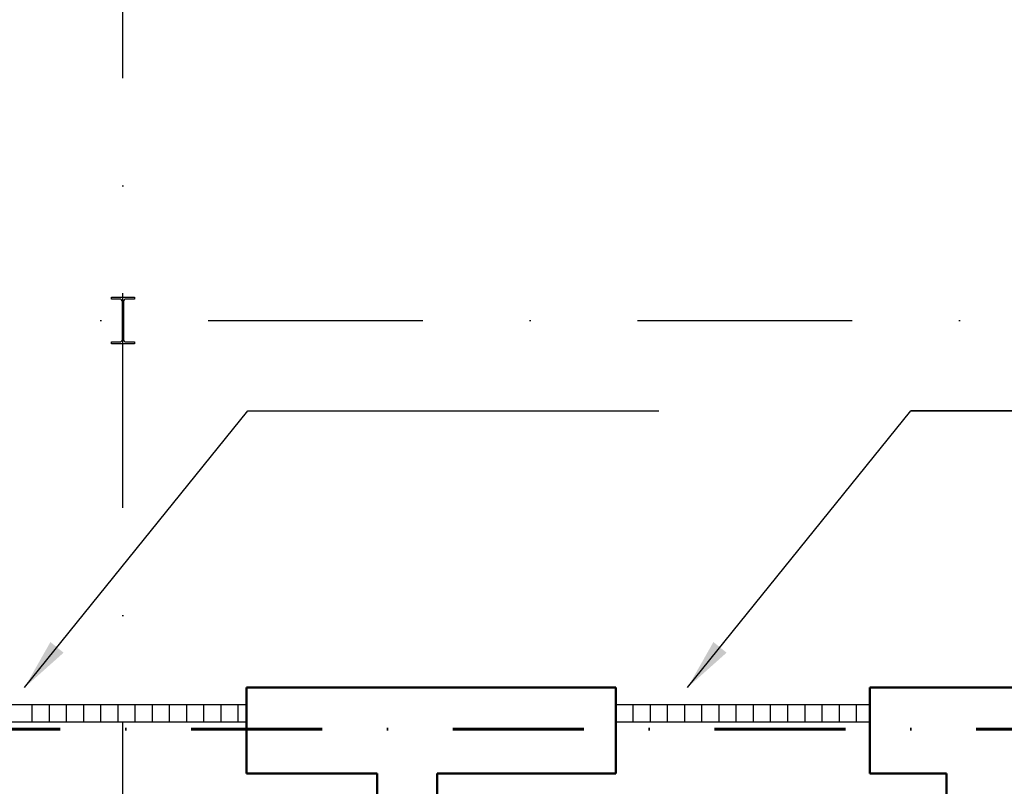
# Model space of a CAD drawing. Header units: millimetres. Extents: x 2886542 to 7567581, y -792623 to 134766.
# Tile 32 of 256: x 3926957 to 3932691, y -350636 to -346175. Entities that reach past the tile are written whole.
import ezdxf

# ---------------------------------------------------------------- set-up
doc = ezdxf.new("R2010")
doc.units = ezdxf.units.MM
doc.linetypes.add('DASHDOT', pattern=[1, 0.5, -0.25, 0, -0.25])
doc.linetypes.add('DASHDOTX2', pattern=[50.8, 25.4, -12.7, 0, -12.7])
for name, color, linetype in [('IN_C_OSA', 6, 'DASHDOT'), ('IN_VYPLNE OTVORU', 151, 'Continuous'), ('požárničina', 10, 'Continuous')]:
    doc.layers.add(name, color=color, linetype=linetype)
doc.layers.add('IN_C_TLUSTA', color=5, linetype='Continuous', lineweight=50)
doc.layers.add('IN_SLOUPY', color=134, linetype='Continuous', lineweight=30)
doc.styles.add('ROMANT', font='romant')
doc.dimstyles.new('úhlová', dxfattribs={"dimscale": 0.2, "dimtxt": 2.5, "dimasz": 1.5, "dimexe": 0, "dimexo": 3, "dimgap": 1, "dimtad": 1, "dimdec": 0, "dimzin": 0, "dimdsep": 46, "dimtxsty": 'ROMANT', "dimcen": 5, "dimclrd": 256, "dimclre": 256, "dimclrt": 7, "dimadec": 1, "dimazin": 0, "dimtfac": 1, "dimtdec": 0, "dimtix": 1, "dimtmove": 2, "dimatfit": 3, "dimfxl": 0, "dimtvp": 2, "dimtolj": 1, "dimtzin": 0, "dimarcsym": 0})

msp = doc.modelspace()

# ---------------------------------------------------------------- linework, layer by layer
at = {"layer": 'IN_C_OSA', "color": 250, "ltscale": 2500}
for p, q in [((3927558.2, -361517), (3927558.2, -336248.2)), ((3885552.3, -347925.8), (3946125.5, -347925.8))]:
    msp.add_line(p, q, dxfattribs=at)
at = {"layer": 'IN_C_TLUSTA', "color": 250}
for p, q in [((3928278.2, -350060.8), (3928278.2, -350560.8)), ((3928278.2, -350060.8), (3930428.2, -350060.8)), ((3930428.2, -350060.8), (3930428.2, -350560.8)), ((3931908.2, -350060.8), (3931908.2, -350560.8)), ((3931908.2, -350060.8), (3933978.2, -350060.8)), ((3928278.2, -350560.8), (3929038.2, -350560.8)), ((3929038.2, -350560.8), (3929038.2, -354370.8)), ((3929388.2, -350560.8), (3930428.2, -350560.8)), ((3929388.2, -350560.8), (3929388.2, -354370.8)), ((3931908.2, -350560.8), (3932353.2, -350560.8)), ((3932353.2, -350560.8), (3932353.2, -354270.8))]:
    msp.add_line(p, q, dxfattribs=at)
at = {"layer": 'IN_SLOUPY', "color": 250}
msp.add_lwpolyline([(3927554.9, -348035.6), (3927554.9, -347816, 0.414214), (3927539.9, -347801), (3927490.7, -347801), (3927490.7, -347790.8), (3927625.7, -347790.8), (3927625.7, -347801), (3927576.5, -347801, 0.414214), (3927561.5, -347816), (3927561.5, -348035.6, 0.414214), (3927576.5, -348050.6), (3927625.7, -348050.6), (3927625.7, -348060.8), (3927490.7, -348060.8), (3927490.7, -348050.6), (3927539.9, -348050.6, 0.414214)], format="xyb", close=True, dxfattribs=at)
at = {"layer": 'IN_VYPLNE OTVORU', "color": 250}
for p, q in [((3926828.2, -350160.8), (3928278.2, -350160.8)), ((3927028.2, -350160.8), (3927028.2, -350260.8)), ((3927128.2, -350160.8), (3927128.2, -350260.8)), ((3927228.2, -350160.8), (3927228.2, -350260.8)), ((3927328.2, -350160.8), (3927328.2, -350260.8)), ((3927428.2, -350160.8), (3927428.2, -350260.8)), ((3927528.2, -350160.8), (3927528.2, -350260.8)), ((3927628.2, -350160.8), (3927628.2, -350260.8)), ((3927728.2, -350160.8), (3927728.2, -350260.8)), ((3927828.2, -350160.8), (3927828.2, -350260.8)), ((3927928.2, -350160.8), (3927928.2, -350260.8)), ((3928028.2, -350160.8), (3928028.2, -350260.8)), ((3928128.2, -350160.8), (3928128.2, -350260.8)), ((3928228.2, -350160.8), (3928228.2, -350260.8)), ((3930428.2, -350160.8), (3931908.2, -350160.8)), ((3930528.2, -350160.8), (3930528.2, -350260.8)), ((3930628.2, -350160.8), (3930628.2, -350260.8)), ((3930728.2, -350160.8), (3930728.2, -350260.8)), ((3930828.2, -350160.8), (3930828.2, -350260.8)), ((3930928.2, -350160.8), (3930928.2, -350260.8)), ((3931028.2, -350160.8), (3931028.2, -350260.8)), ((3931128.2, -350160.8), (3931128.2, -350260.8)), ((3931228.2, -350160.8), (3931228.2, -350260.8)), ((3931328.2, -350160.8), (3931328.2, -350260.8)), ((3931428.2, -350160.8), (3931428.2, -350260.8)), ((3931528.2, -350160.8), (3931528.2, -350260.8)), ((3931628.2, -350160.8), (3931628.2, -350260.8)), ((3931728.2, -350160.8), (3931728.2, -350260.8)), ((3931828.2, -350160.8), (3931828.2, -350260.8)), ((3926828.2, -350260.8), (3928278.2, -350260.8)), ((3930428.2, -350260.8), (3931908.2, -350260.8))]:
    msp.add_line(p, q, dxfattribs=at)
at = {"layer": 'požárničina', "linetype": 'DASHDOTX2', "lineweight": 60, "ltscale": 30}
msp.add_line((3937862.1, -350303.2), (3912910.4, -350303.2), dxfattribs=at)

# ---------------------------------------------------------------- leaders
at = {"layer": 'požárničina'}
for points in [[(3926985.7, -350060.8), (3928286.4, -348451), (3930679.6, -348451)], [(3930846.6, -350060.8), (3932147.3, -348451), (3934682.8, -348451)], [(3935278.2, -350060.8), (3934682.8, -348451), (3932147.3, -348451)]]:
    msp.add_leader(points, dimstyle='úhlová', override={"dimasz": 1500, "dimgap": 1, "dimtad": 0}, dxfattribs=at)

doc.saveas('drawing.dxf')
